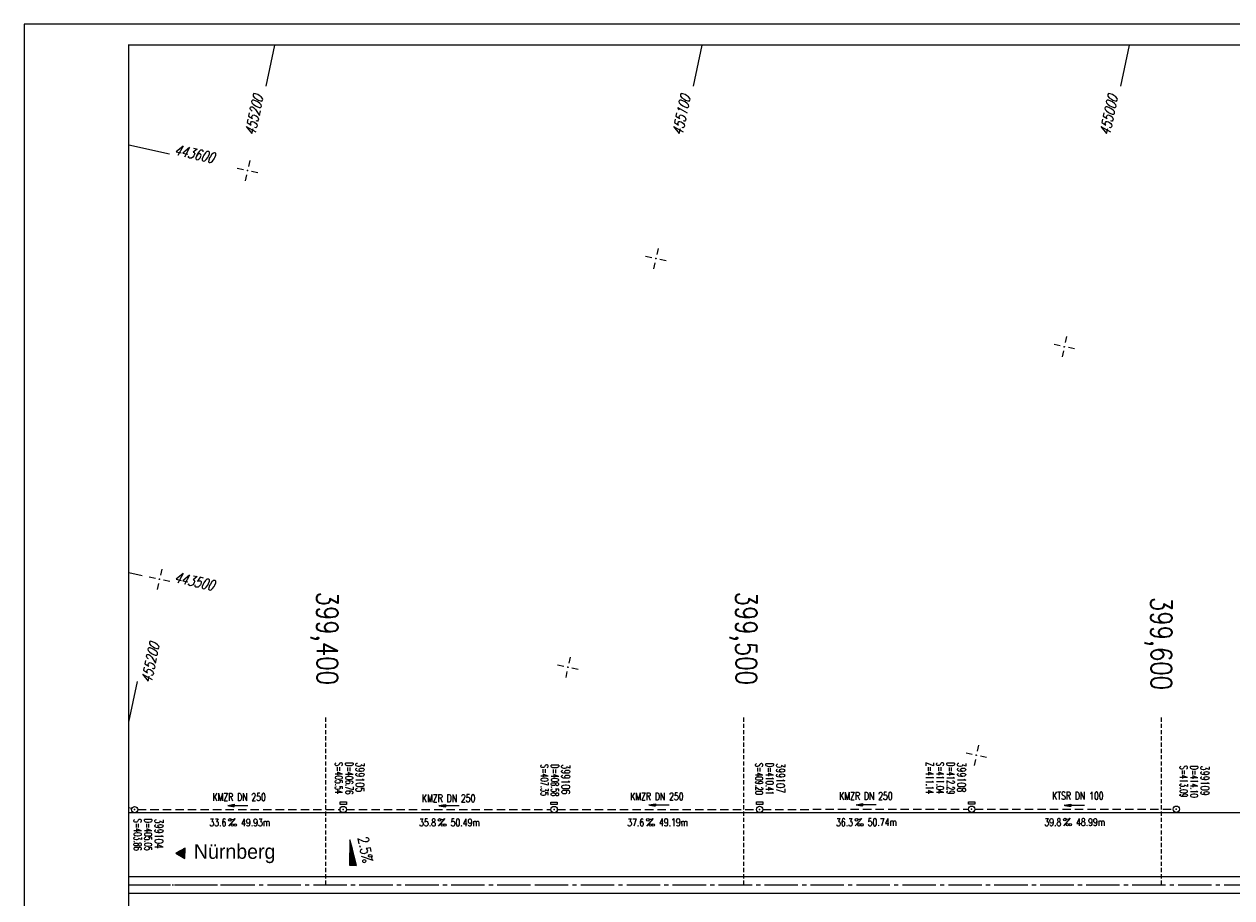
# Model space of a CAD drawing. Extents: x 0 to 1135, y 0 to 420.
# Tile 2 of 32: x 0 to 289, y 211 to 420. Entities that reach past the tile are written whole.
import ezdxf
from ezdxf.enums import TextEntityAlignment as Align

# ---------------------------------------------------------------- set-up
doc = ezdxf.new("R2010")
doc.units = 0
doc.header["$LTSCALE"] = 2
doc.header["$MEASUREMENT"] = 0
for name, pattern in [('ACHSE', [5.5, 4, -0.5, 0.5, -0.5]), ('AUSGEZOGEN', [0]), ('GESTRICH-X2', [1.5, 1, -0.5]), ('GESTRICHELT', [0.75, 0.5, -0.25]), ('STRICHPT-X3', [3, 1.5, -0.75, 0, -0.75])]:
    doc.linetypes.add(name, pattern=pattern)
doc.layers.get('0').update_dxf_attribs({"linetype": 'AUSGEZOGEN'})
for name, color, linetype in [('ACHSE', 250, 'STRICHPT-X3'), ('ACHSETOP', 250, 'ACHSE'), ('FBR', 8, 'CONTINUOUS'), ('GEF', 1, 'AUSGEZOGEN'), ('HEKTOM', 250, 'GESTRICHELT'), ('KANAL', 7, 'GESTRICH-X2'), ('NETZ', 250, 'CONTINUOUS'), ('PFEIL', 7, 'CONTINUOUS'), ('RAHMEN', 250, 'AUSGEZOGEN'), ('RICHTG', 250, 'CONTINUOUS'), ('SCHACHTNR', 6, 'CONTINUOUS'), ('SCHSYMBOL', 7, 'CONTINUOUS'), ('TEXTO', 4, 'CONTINUOUS'), ('TEXTU', 4, 'CONTINUOUS')]:
    doc.layers.add(name, color=color, linetype=linetype)
doc.styles.add('ROMANS', font='romans.shx', dxfattribs={"width": 0.8})
doc.styles.add('UNIR-O', font='unir_o.shx')

# ---------------------------------------------------------------- blocks, each defined once
blk = doc.blocks.new('IKR')
at = {"color": 0}
for p, q in [((-2.5, 0), (-1, 0)), ((0, 1), (0, 2.5)), ((1, 0), (2.5, 0)), ((0, -2.5), (0, -1))]:
    blk.add_line(p, q, dxfattribs=at)
blk.add_circle((0, 0), 0.05, dxfattribs=at)
blk.add_point((0, 0), dxfattribs=at)
blk = doc.blocks.new('GST')
at = {"color": 0}
blk.add_circle((0, 0), 0.75, dxfattribs=at)
blk.add_point((0, 0), dxfattribs=at)
blk = doc.blocks.new('10')
blk.add_blockref('GST', (0, 0))
blk = doc.blocks.new('PROM')
blk.add_line((1.57, 1.82), (0.02, 0.02))
for centre, radius in [((0.32, 1.51), 0.317), ((0.94, 0.29), 0.283), ((1.64, 0.29), 0.283)]:
    blk.add_circle(centre, radius)
blk.add_arc((0.99, 2.68), 1.03, 239.1414, 303.3549)
blk = doc.blocks.new('PFEIL2')
at = {"color": 0}
for p, q in [((0.88, 0), (-2.4, -0.01)), ((0.88, -0.27), (0.88, 0.28)), ((0.88, 0.28), (2.43, 0.01)), ((0.91, 0.27), (0.88, 0.26)), ((0.97, 0.26), (0.88, 0.25)), ((1.02, 0.25), (0.88, 0.23)), ((1.07, 0.24), (0.88, 0.21)), ((1.13, 0.23), (0.88, 0.19)), ((1.18, 0.22), (0.88, 0.17)), ((1.24, 0.21), (0.88, 0.15)), ((1.29, 0.21), (0.88, 0.14)), ((1.34, 0.2), (0.88, 0.12)), ((1.4, 0.19), (0.88, 0.1)), ((1.45, 0.18), (0.88, 0.08)), ((1.51, 0.17), (0.88, 0.06)), ((1.56, 0.16), (0.88, 0.04)), ((1.61, 0.15), (0.88, 0.02)), ((1.67, 0.14), (0.88, 0.01)), ((1.72, 0.13), (0.88, -0.01)), ((1.78, 0.12), (0.88, -0.03)), ((1.83, 0.11), (0.88, -0.05)), ((1.88, 0.1), (0.88, -0.07)), ((1.94, 0.09), (0.88, -0.09)), ((2.05, 0.08), (0.88, -0.12)), ((1.99, 0.08), (0.88, -0.11)), ((2.1, 0.07), (0.88, -0.14)), ((2.15, 0.06), (0.88, -0.16)), ((2.21, 0.05), (0.88, -0.18)), ((2.26, 0.04), (0.88, -0.2)), ((2.32, 0.03), (0.88, -0.22)), ((2.37, 0.02), (0.88, -0.23)), ((2.42, 0.01), (0.88, -0.25)), ((2.43, 0.01), (0.88, -0.27))]:
    blk.add_line(p, q, dxfattribs=at)
blk = doc.blocks.new('13')
blk.add_lwpolyline([(0.76, 1.22), (-0.75, 1.22), (-0.75, 1.8), (0.76, 1.8)], close=True)
at = {"rotation": 180}
blk.add_blockref('GST', (0, 0), dxfattribs=at)
blk = doc.blocks.new('RPFEIL')
at = {"color": 0}
for p, q in [((0, 0), (-1.25, -2.17)), ((-1.25, -2.17), (1.25, -2.17)), ((-1.15, -2.17), (-1.15, -1.99)), ((-1.05, -2.17), (-1.05, -1.82)), ((-0.95, -2.17), (-0.95, -1.65)), ((-0.85, -2.17), (-0.85, -1.47)), ((-0.75, -2.17), (-0.75, -1.3)), ((-0.65, -2.17), (-0.65, -1.13)), ((-0.55, -2.17), (-0.55, -0.95)), ((-0.45, -2.17), (-0.45, -0.78)), ((-0.35, -2.17), (-0.35, -0.61)), ((-0.25, -2.17), (-0.25, -0.43)), ((-0.15, -2.17), (-0.15, -0.26)), ((-0.05, -2.17), (-0.05, -0.09)), ((1.25, -2.17), (0, 0)), ((0.05, -2.17), (0.05, -0.09)), ((0.15, -2.17), (0.15, -0.26)), ((0.25, -2.17), (0.25, -0.43)), ((0.35, -2.17), (0.35, -0.61)), ((0.45, -2.17), (0.45, -0.78)), ((0.55, -2.17), (0.55, -0.95)), ((0.65, -2.17), (0.65, -1.13)), ((0.75, -2.17), (0.75, -1.3)), ((0.85, -2.17), (0.85, -1.47)), ((0.95, -2.17), (0.95, -1.65)), ((1.05, -2.17), (1.05, -1.82)), ((1.15, -2.17), (1.15, -1.99))]:
    blk.add_line(p, q, dxfattribs=at)
blk = doc.blocks.new('*X16')
at = {"color": 0}
for p, q in [((725.83, 193.84), (727.44, 195.45)), ((725.83, 193.85), (727.43, 195.45)), ((725.83, 193.86), (727.42, 195.45)), ((725.83, 193.87), (727.41, 195.45)), ((725.83, 193.88), (727.4, 195.45)), ((725.83, 193.89), (727.39, 195.45)), ((725.83, 193.9), (727.38, 195.45)), ((725.83, 193.91), (727.37, 195.45)), ((725.83, 193.91), (727.37, 195.45)), ((725.83, 193.92), (727.36, 195.45)), ((725.83, 193.93), (727.35, 195.45)), ((725.83, 193.94), (727.34, 195.45)), ((725.83, 193.95), (727.33, 195.45)), ((725.83, 193.96), (727.32, 195.45)), ((725.83, 193.97), (727.31, 195.45)), ((725.83, 193.98), (727.3, 195.45)), ((725.83, 193.99), (727.29, 195.45)), ((725.83, 193.99), (727.29, 195.45)), ((725.83, 194), (727.28, 195.45)), ((725.83, 194.01), (727.27, 195.45)), ((725.83, 194.02), (727.26, 195.45)), ((725.83, 194.03), (727.25, 195.45)), ((725.83, 194.04), (727.24, 195.45)), ((725.83, 194.05), (727.23, 195.45)), ((725.83, 194.06), (727.22, 195.45)), ((725.83, 194.06), (727.21, 195.45)), ((725.83, 194.07), (727.21, 195.45)), ((725.83, 194.08), (727.2, 195.45)), ((725.83, 194.09), (727.19, 195.45)), ((725.83, 194.1), (727.18, 195.45)), ((725.83, 194.11), (727.17, 195.45)), ((725.83, 194.12), (727.16, 195.45)), ((725.83, 194.13), (727.15, 195.45)), ((725.83, 194.14), (727.14, 195.45)), ((725.83, 194.14), (727.14, 195.45)), ((725.83, 194.15), (727.13, 195.45)), ((725.83, 194.16), (727.12, 195.45)), ((725.83, 194.17), (727.11, 195.45)), ((725.83, 194.18), (727.1, 195.45)), ((725.83, 194.19), (727.09, 195.45)), ((725.83, 194.2), (727.08, 195.45)), ((725.83, 194.21), (727.07, 195.45)), ((725.83, 194.21), (727.06, 195.45)), ((725.83, 194.22), (727.06, 195.45)), ((725.83, 194.23), (727.05, 195.45)), ((725.83, 194.24), (727.04, 195.45)), ((725.83, 194.25), (727.03, 195.45)), ((725.83, 194.26), (727.02, 195.45)), ((725.83, 194.27), (727.01, 195.45)), ((725.83, 194.28), (727, 195.45)), ((725.83, 194.29), (726.99, 195.45)), ((725.83, 194.29), (726.99, 195.45)), ((725.83, 194.3), (726.98, 195.45)), ((725.83, 194.31), (726.97, 195.45)), ((725.83, 194.32), (726.96, 195.45)), ((725.83, 194.33), (726.95, 195.45)), ((725.83, 194.34), (726.94, 195.45)), ((725.83, 194.35), (726.93, 195.45)), ((725.83, 194.36), (726.92, 195.45)), ((725.83, 194.37), (726.91, 195.45)), ((725.83, 194.37), (726.91, 195.45)), ((725.83, 194.38), (726.9, 195.45)), ((725.83, 194.39), (726.89, 195.45)), ((725.83, 194.4), (726.88, 195.45)), ((725.83, 194.41), (726.87, 195.45)), ((725.83, 194.42), (726.86, 195.45)), ((725.83, 194.43), (726.85, 195.45)), ((725.83, 194.44), (726.84, 195.45)), ((725.83, 194.44), (726.83, 195.45)), ((725.83, 194.45), (726.83, 195.45)), ((725.83, 194.46), (726.82, 195.45)), ((725.83, 194.47), (726.81, 195.45)), ((725.83, 194.48), (726.8, 195.45)), ((725.83, 194.49), (726.79, 195.45)), ((725.83, 194.5), (726.78, 195.45)), ((725.83, 194.51), (726.77, 195.45)), ((725.83, 194.52), (726.76, 195.45)), ((725.83, 194.52), (726.76, 195.45)), ((725.83, 194.53), (726.75, 195.45)), ((725.83, 194.54), (726.74, 195.45)), ((725.83, 194.55), (726.73, 195.45)), ((725.83, 194.56), (726.72, 195.45)), ((725.83, 194.57), (726.71, 195.45)), ((725.83, 194.58), (726.7, 195.45)), ((725.83, 194.59), (726.69, 195.45)), ((725.83, 194.59), (726.68, 195.45)), ((725.83, 194.6), (726.68, 195.45)), ((725.83, 194.61), (726.67, 195.45)), ((725.83, 194.62), (726.66, 195.45)), ((725.83, 194.63), (726.65, 195.45)), ((725.83, 194.64), (726.64, 195.45)), ((725.83, 194.65), (726.63, 195.45)), ((725.83, 194.66), (726.62, 195.45)), ((725.83, 194.67), (726.61, 195.45)), ((725.83, 194.67), (726.61, 195.45)), ((725.83, 194.68), (726.6, 195.45)), ((725.83, 194.69), (726.59, 195.45)), ((725.83, 194.7), (726.58, 195.45)), ((725.83, 194.71), (726.57, 195.45)), ((725.83, 194.72), (726.56, 195.45)), ((725.83, 194.73), (726.55, 195.45)), ((725.83, 194.74), (726.54, 195.45)), ((725.83, 194.75), (726.53, 195.45)), ((725.83, 194.75), (726.53, 195.45)), ((725.83, 194.76), (726.52, 195.45)), ((725.83, 194.77), (726.51, 195.45)), ((725.83, 194.78), (726.5, 195.45)), ((725.83, 194.79), (726.49, 195.45)), ((725.83, 194.8), (726.48, 195.45)), ((725.83, 194.81), (726.47, 195.45)), ((725.83, 194.82), (726.46, 195.45)), ((725.83, 194.82), (726.45, 195.45)), ((725.83, 194.83), (726.45, 195.45)), ((725.83, 194.84), (726.44, 195.45)), ((725.83, 194.85), (726.43, 195.45)), ((725.83, 194.86), (726.42, 195.45)), ((725.83, 194.87), (726.41, 195.45)), ((725.83, 194.88), (726.4, 195.45)), ((725.83, 194.89), (726.39, 195.45)), ((725.83, 194.9), (726.38, 195.45)), ((725.83, 194.9), (726.38, 195.45)), ((725.83, 194.91), (726.37, 195.45)), ((725.83, 194.92), (726.36, 195.45)), ((725.83, 194.93), (726.35, 195.45)), ((725.83, 194.94), (726.34, 195.45)), ((725.83, 194.95), (726.33, 195.45)), ((725.83, 194.96), (726.32, 195.45)), ((725.83, 194.97), (726.31, 195.45)), ((725.83, 194.98), (726.3, 195.45)), ((725.83, 194.98), (726.3, 195.45)), ((725.83, 194.99), (726.29, 195.45)), ((725.83, 195), (726.28, 195.45)), ((725.83, 195.01), (726.27, 195.45)), ((725.83, 195.02), (726.26, 195.45)), ((725.83, 195.03), (726.25, 195.45)), ((725.83, 195.04), (726.24, 195.45)), ((725.83, 195.05), (726.23, 195.45)), ((725.83, 195.05), (726.22, 195.45)), ((725.83, 195.06), (726.22, 195.45)), ((725.83, 195.07), (726.21, 195.45)), ((725.83, 195.08), (726.2, 195.45)), ((725.83, 195.09), (726.19, 195.45)), ((725.83, 195.1), (726.18, 195.45)), ((725.83, 195.11), (726.17, 195.45)), ((725.83, 195.12), (726.16, 195.45)), ((725.83, 195.13), (726.15, 195.45)), ((725.83, 195.13), (726.15, 195.45)), ((725.83, 195.14), (726.14, 195.45)), ((725.83, 195.15), (726.13, 195.45)), ((725.83, 195.16), (726.12, 195.45)), ((725.83, 195.17), (726.11, 195.45)), ((725.83, 195.18), (726.1, 195.45)), ((725.83, 195.19), (726.09, 195.45)), ((725.83, 195.2), (726.08, 195.45)), ((725.83, 195.2), (726.07, 195.45)), ((725.83, 195.21), (726.07, 195.45)), ((725.83, 195.22), (726.06, 195.45)), ((725.83, 195.23), (726.05, 195.45)), ((725.83, 195.24), (726.04, 195.45)), ((725.83, 195.25), (726.03, 195.45)), ((725.83, 195.26), (726.02, 195.45)), ((725.83, 195.27), (726.01, 195.45)), ((725.83, 195.28), (726, 195.45)), ((725.83, 195.28), (726, 195.45)), ((725.83, 195.29), (725.99, 195.45)), ((725.83, 195.3), (725.98, 195.45)), ((725.83, 195.31), (725.97, 195.45)), ((725.83, 195.32), (725.96, 195.45)), ((725.83, 195.33), (725.95, 195.45)), ((725.83, 195.34), (725.94, 195.45)), ((725.83, 195.35), (725.93, 195.45)), ((725.83, 195.36), (725.92, 195.45)), ((725.83, 195.36), (725.92, 195.45)), ((725.83, 195.37), (725.91, 195.45)), ((725.83, 195.38), (725.9, 195.45)), ((725.83, 195.39), (725.89, 195.45)), ((725.83, 195.4), (725.88, 195.45)), ((725.83, 195.41), (725.87, 195.45)), ((725.83, 195.42), (725.86, 195.45)), ((725.83, 195.43), (725.85, 195.45)), ((725.83, 195.43), (725.84, 195.45)), ((725.83, 195.44), (725.84, 195.45)), ((725.83, 193.83), (727.43, 195.43)), ((725.83, 193.82), (727.43, 195.42)), ((725.83, 193.81), (727.43, 195.41)), ((725.83, 193.8), (727.42, 195.4)), ((725.83, 193.79), (727.42, 195.38)), ((725.83, 193.78), (727.42, 195.37)), ((725.83, 193.77), (727.41, 195.36)), ((725.83, 193.76), (727.41, 195.35)), ((725.83, 193.76), (727.41, 195.34)), ((725.83, 193.75), (727.4, 195.32)), ((725.83, 193.74), (727.4, 195.31)), ((725.83, 193.73), (727.4, 195.3)), ((725.83, 193.72), (727.4, 195.29)), ((725.83, 193.71), (727.39, 195.28)), ((725.83, 193.7), (727.39, 195.26)), ((725.83, 193.69), (727.39, 195.25)), ((725.83, 193.68), (727.38, 195.24)), ((725.83, 193.68), (727.38, 195.23)), ((725.83, 193.67), (727.38, 195.22)), ((725.83, 193.66), (727.37, 195.2)), ((725.83, 193.65), (727.37, 195.19)), ((725.83, 193.64), (727.37, 195.18)), ((725.83, 193.63), (727.36, 195.17)), ((725.83, 193.62), (727.36, 195.16)), ((725.83, 193.61), (727.36, 195.14)), ((725.83, 193.61), (727.35, 195.13)), ((725.83, 193.6), (727.35, 195.12)), ((725.83, 193.59), (727.35, 195.11)), ((725.83, 193.58), (727.34, 195.1)), ((725.83, 193.57), (727.34, 195.08)), ((725.83, 193.56), (727.34, 195.07)), ((725.83, 193.55), (727.34, 195.06)), ((725.83, 193.54), (727.33, 195.05)), ((725.83, 193.53), (727.33, 195.04)), ((725.83, 193.53), (727.33, 195.02)), ((725.83, 193.52), (727.32, 195.01)), ((725.83, 193.51), (727.32, 195)), ((725.83, 193.5), (727.32, 194.99)), ((725.83, 193.49), (727.31, 194.98)), ((725.83, 193.48), (727.31, 194.96)), ((725.83, 193.47), (727.31, 194.95)), ((725.83, 193.46), (727.3, 194.94)), ((725.83, 193.45), (727.3, 194.93)), ((725.83, 193.45), (727.3, 194.92)), ((725.83, 193.44), (727.29, 194.91)), ((725.83, 193.43), (727.29, 194.89)), ((725.83, 193.42), (727.29, 194.88)), ((725.83, 193.41), (727.29, 194.87)), ((725.83, 193.4), (727.28, 194.86)), ((725.83, 193.39), (727.28, 194.85)), ((725.83, 193.38), (727.28, 194.83)), ((725.83, 193.38), (727.27, 194.82)), ((725.83, 193.37), (727.27, 194.81)), ((725.83, 193.36), (727.27, 194.8)), ((725.83, 193.35), (727.26, 194.79)), ((725.83, 193.34), (727.26, 194.77)), ((725.83, 193.33), (727.26, 194.76)), ((725.83, 193.32), (727.25, 194.75)), ((725.83, 193.31), (727.25, 194.74)), ((725.83, 193.3), (727.25, 194.73)), ((725.83, 193.3), (727.24, 194.71)), ((725.83, 193.29), (727.24, 194.7)), ((725.83, 193.28), (727.24, 194.69)), ((725.83, 193.27), (727.23, 194.68)), ((725.83, 193.26), (727.23, 194.67)), ((725.83, 193.25), (727.23, 194.65)), ((725.83, 193.24), (727.23, 194.64)), ((725.83, 193.23), (727.22, 194.63)), ((725.83, 193.22), (727.22, 194.62)), ((725.83, 193.22), (727.22, 194.61)), ((725.83, 193.21), (727.21, 194.59)), ((725.83, 193.2), (727.21, 194.58)), ((725.83, 193.19), (727.21, 194.57)), ((725.83, 193.18), (727.2, 194.56)), ((725.83, 193.17), (727.2, 194.55)), ((725.83, 193.16), (727.2, 194.53)), ((725.83, 193.15), (727.19, 194.52)), ((725.83, 193.15), (727.19, 194.51)), ((725.83, 193.14), (727.19, 194.5)), ((725.83, 193.13), (727.18, 194.49)), ((725.83, 193.12), (727.18, 194.47)), ((725.83, 193.11), (727.18, 194.46)), ((725.83, 193.1), (727.17, 194.45)), ((725.83, 193.09), (727.17, 194.44)), ((725.83, 193.08), (727.17, 194.43)), ((725.83, 193.07), (727.17, 194.41)), ((725.83, 193.07), (727.16, 194.4)), ((725.83, 193.06), (727.16, 194.39)), ((725.83, 193.05), (727.16, 194.38)), ((725.83, 193.04), (727.15, 194.37)), ((725.83, 193.03), (727.15, 194.35)), ((725.83, 193.02), (727.15, 194.34)), ((725.83, 193.01), (727.14, 194.33)), ((725.83, 193), (727.14, 194.32)), ((725.83, 193), (727.14, 194.31)), ((725.83, 192.99), (727.13, 194.29)), ((725.83, 192.98), (727.13, 194.28)), ((725.83, 192.97), (727.13, 194.27)), ((725.83, 192.96), (727.12, 194.26)), ((725.83, 192.95), (727.12, 194.25)), ((725.83, 192.94), (727.12, 194.23)), ((725.83, 192.93), (727.11, 194.22)), ((725.83, 192.92), (727.11, 194.21)), ((725.83, 192.92), (727.11, 194.2)), ((725.83, 192.91), (727.11, 194.19)), ((725.83, 192.9), (727.1, 194.17)), ((725.83, 192.89), (727.1, 194.16)), ((725.83, 192.88), (727.1, 194.15)), ((725.83, 192.87), (727.09, 194.14)), ((725.83, 192.86), (727.09, 194.13)), ((725.83, 192.85), (727.09, 194.11)), ((725.83, 192.84), (727.08, 194.1)), ((725.83, 192.84), (727.08, 194.09)), ((725.83, 192.83), (727.08, 194.08)), ((725.83, 192.82), (727.07, 194.07)), ((725.83, 192.81), (727.07, 194.05)), ((725.83, 192.8), (727.07, 194.04)), ((725.83, 192.79), (727.06, 194.03)), ((725.83, 192.78), (727.06, 194.02)), ((725.83, 192.77), (727.06, 194.01)), ((725.83, 192.77), (727.05, 193.99)), ((725.83, 192.76), (727.05, 193.98)), ((725.83, 192.75), (727.05, 193.97)), ((725.83, 192.74), (727.05, 193.96)), ((725.83, 192.73), (727.04, 193.95)), ((725.83, 192.72), (727.04, 193.93)), ((725.83, 192.71), (727.04, 193.92)), ((725.83, 192.7), (727.03, 193.91)), ((725.83, 192.69), (727.03, 193.9)), ((725.83, 192.69), (727.03, 193.89)), ((725.83, 192.68), (727.02, 193.87)), ((725.83, 192.67), (727.02, 193.86)), ((725.83, 192.66), (727.02, 193.85)), ((725.83, 192.65), (727.01, 193.84)), ((725.83, 192.64), (727.01, 193.83)), ((725.83, 192.63), (727.01, 193.81)), ((725.83, 192.62), (727, 193.8)), ((725.83, 192.62), (727, 193.79)), ((725.83, 192.61), (727, 193.78)), ((725.83, 192.6), (726.99, 193.77)), ((725.83, 192.59), (726.99, 193.75)), ((725.83, 192.58), (726.99, 193.74)), ((725.83, 192.57), (726.99, 193.73)), ((725.83, 192.56), (726.98, 193.72)), ((725.83, 192.55), (726.98, 193.71)), ((725.83, 192.54), (726.98, 193.69)), ((725.83, 192.54), (726.97, 193.68)), ((725.83, 192.53), (726.97, 193.67)), ((725.83, 192.52), (726.97, 193.66)), ((725.83, 192.51), (726.96, 193.65)), ((725.83, 192.5), (726.96, 193.63)), ((725.83, 192.49), (726.96, 193.62)), ((725.83, 192.48), (726.95, 193.61)), ((725.83, 192.47), (726.95, 193.6)), ((725.83, 192.46), (726.95, 193.59)), ((725.83, 192.46), (726.94, 193.57)), ((725.83, 192.45), (726.94, 193.56)), ((725.83, 192.44), (726.94, 193.55)), ((725.83, 192.43), (726.94, 193.54)), ((725.83, 192.42), (726.93, 193.53)), ((725.83, 192.41), (726.93, 193.51)), ((725.83, 192.4), (726.93, 193.5)), ((725.83, 192.39), (726.92, 193.49)), ((725.83, 192.39), (726.92, 193.48)), ((725.83, 192.38), (726.92, 193.47)), ((725.83, 192.37), (726.91, 193.45)), ((725.83, 192.36), (726.91, 193.44)), ((725.83, 192.35), (726.91, 193.43)), ((725.83, 192.34), (726.9, 193.42)), ((725.83, 192.33), (726.9, 193.41)), ((725.83, 192.32), (726.9, 193.39)), ((725.83, 192.31), (726.89, 193.38)), ((725.83, 192.31), (726.89, 193.37)), ((725.83, 192.3), (726.89, 193.36)), ((725.83, 192.29), (726.88, 193.35)), ((725.83, 192.28), (726.88, 193.33)), ((725.83, 192.27), (726.88, 193.32)), ((725.83, 192.26), (726.88, 193.31)), ((725.83, 192.25), (726.87, 193.3)), ((725.83, 192.24), (726.87, 193.29)), ((725.83, 192.24), (726.87, 193.27)), ((725.83, 192.23), (726.86, 193.26)), ((725.83, 192.22), (726.86, 193.25)), ((725.83, 192.21), (726.86, 193.24)), ((725.83, 192.2), (726.85, 193.23)), ((725.83, 192.19), (726.85, 193.21)), ((725.83, 192.18), (726.85, 193.2)), ((725.83, 192.17), (726.84, 193.19)), ((725.83, 192.16), (726.84, 193.18)), ((725.83, 192.16), (726.84, 193.17)), ((725.83, 192.15), (726.83, 193.15)), ((725.83, 192.14), (726.83, 193.14)), ((725.83, 192.13), (726.83, 193.13)), ((725.83, 192.12), (726.82, 193.12)), ((725.83, 192.11), (726.82, 193.11)), ((725.83, 192.1), (726.82, 193.09)), ((725.83, 192.09), (726.82, 193.08)), ((725.83, 192.08), (726.81, 193.07)), ((725.83, 192.08), (726.81, 193.06)), ((725.83, 192.07), (726.81, 193.05)), ((725.83, 192.06), (726.8, 193.03)), ((725.83, 192.05), (726.8, 193.02)), ((725.83, 192.04), (726.8, 193.01)), ((725.83, 192.03), (726.79, 193)), ((725.83, 192.02), (726.79, 192.99)), ((725.83, 192.01), (726.79, 192.97)), ((725.83, 192.01), (726.78, 192.96)), ((725.83, 192), (726.78, 192.95)), ((725.83, 191.99), (726.78, 192.94)), ((725.83, 191.98), (726.77, 192.93)), ((725.83, 191.97), (726.77, 192.91)), ((725.83, 191.96), (726.77, 192.9)), ((725.83, 191.95), (726.76, 192.89)), ((725.83, 191.94), (726.76, 192.88)), ((725.83, 191.93), (726.76, 192.87)), ((725.83, 191.93), (726.76, 192.85)), ((725.83, 191.92), (726.75, 192.84)), ((725.83, 191.91), (726.75, 192.83)), ((725.83, 191.9), (726.75, 192.82)), ((725.83, 191.89), (726.74, 192.81)), ((725.83, 191.88), (726.74, 192.79)), ((725.83, 191.87), (726.74, 192.78)), ((725.83, 191.86), (726.73, 192.77)), ((725.83, 191.85), (726.73, 192.76)), ((725.83, 191.85), (726.73, 192.75)), ((725.83, 191.84), (726.72, 192.73)), ((725.83, 191.83), (726.72, 192.72)), ((725.83, 191.82), (726.72, 192.71)), ((725.83, 191.81), (726.71, 192.7)), ((725.83, 191.8), (726.71, 192.69)), ((725.83, 191.79), (726.71, 192.67)), ((725.83, 191.78), (726.7, 192.66)), ((725.83, 191.78), (726.7, 192.65)), ((725.83, 191.77), (726.7, 192.64)), ((725.83, 191.76), (726.7, 192.63)), ((725.83, 191.75), (726.69, 192.61)), ((725.83, 191.74), (726.69, 192.6)), ((725.83, 191.73), (726.69, 192.59)), ((725.83, 191.72), (726.68, 192.58)), ((725.83, 191.71), (726.68, 192.57)), ((725.83, 191.7), (726.68, 192.55)), ((725.83, 191.7), (726.67, 192.54)), ((725.83, 191.69), (726.67, 192.53)), ((725.83, 191.68), (726.67, 192.52)), ((725.83, 191.67), (726.66, 192.51)), ((725.83, 191.66), (726.66, 192.49)), ((725.83, 191.65), (726.66, 192.48)), ((725.83, 191.64), (726.65, 192.47)), ((725.83, 191.63), (726.65, 192.46)), ((725.83, 191.63), (726.65, 192.45)), ((725.83, 191.62), (726.64, 192.43)), ((725.83, 191.61), (726.64, 192.42)), ((725.83, 191.6), (726.64, 192.41)), ((725.83, 191.59), (726.64, 192.4)), ((725.83, 191.58), (726.63, 192.39)), ((725.83, 191.57), (726.63, 192.37)), ((725.83, 191.56), (726.63, 192.36)), ((725.83, 191.55), (726.62, 192.35)), ((725.83, 191.55), (726.62, 192.34)), ((725.83, 191.54), (726.62, 192.33)), ((725.83, 191.53), (726.61, 192.31)), ((725.83, 191.52), (726.61, 192.3)), ((725.83, 191.51), (726.61, 192.29)), ((725.83, 191.5), (726.6, 192.28)), ((725.83, 191.49), (726.6, 192.27)), ((725.83, 191.48), (726.6, 192.25)), ((725.83, 191.47), (726.59, 192.24)), ((725.83, 191.47), (726.59, 192.23)), ((725.83, 191.46), (726.59, 192.22)), ((725.83, 191.45), (726.59, 192.21)), ((725.83, 191.44), (726.58, 192.19)), ((725.83, 191.43), (726.58, 192.18)), ((725.83, 191.42), (726.58, 192.17)), ((725.83, 191.41), (726.57, 192.16)), ((725.83, 191.4), (726.57, 192.15)), ((725.83, 191.4), (726.57, 192.13)), ((725.83, 191.39), (726.56, 192.12)), ((725.83, 191.38), (726.56, 192.11)), ((725.83, 191.37), (726.56, 192.1)), ((725.83, 191.36), (726.55, 192.09)), ((725.83, 191.35), (726.55, 192.07)), ((725.83, 191.34), (726.55, 192.06)), ((725.83, 191.33), (726.54, 192.05)), ((725.83, 191.32), (726.54, 192.04)), ((725.83, 191.32), (726.54, 192.03)), ((725.83, 191.31), (726.53, 192.01)), ((725.83, 191.3), (726.53, 192)), ((725.83, 191.29), (726.53, 191.99)), ((725.83, 191.28), (726.53, 191.98)), ((725.83, 191.27), (726.52, 191.97)), ((725.83, 191.26), (726.52, 191.95)), ((725.83, 191.25), (726.52, 191.94)), ((725.83, 191.25), (726.51, 191.93)), ((725.83, 191.24), (726.51, 191.92)), ((725.83, 191.23), (726.51, 191.91)), ((725.83, 191.22), (726.5, 191.89)), ((725.83, 191.21), (726.5, 191.88)), ((725.83, 191.2), (726.5, 191.87)), ((725.83, 191.19), (726.49, 191.86)), ((725.83, 191.18), (726.49, 191.85)), ((725.83, 191.17), (726.49, 191.84)), ((725.83, 191.17), (726.48, 191.82)), ((725.83, 191.16), (726.48, 191.81)), ((725.83, 191.15), (726.48, 191.8)), ((725.83, 191.14), (726.47, 191.79)), ((725.83, 191.13), (726.47, 191.78)), ((725.83, 191.12), (726.47, 191.76)), ((725.83, 191.11), (726.47, 191.75)), ((725.83, 191.1), (726.46, 191.74)), ((725.83, 191.09), (726.46, 191.73)), ((725.83, 191.09), (726.46, 191.72)), ((725.83, 191.08), (726.45, 191.7)), ((725.83, 191.07), (726.45, 191.69)), ((725.83, 191.06), (726.45, 191.68)), ((725.83, 191.05), (726.44, 191.67)), ((725.83, 191.04), (726.44, 191.66)), ((725.83, 191.03), (726.44, 191.64)), ((725.83, 191.02), (726.43, 191.63)), ((725.83, 191.02), (726.43, 191.62)), ((725.83, 191.01), (726.43, 191.61)), ((725.83, 191), (726.42, 191.6)), ((725.83, 190.99), (726.42, 191.58)), ((725.83, 190.98), (726.42, 191.57)), ((725.83, 190.97), (726.41, 191.56)), ((725.83, 190.96), (726.41, 191.55)), ((725.83, 190.95), (726.41, 191.54)), ((725.83, 190.94), (726.41, 191.52)), ((725.83, 190.94), (726.4, 191.51)), ((725.83, 190.93), (726.4, 191.5)), ((725.83, 190.92), (726.4, 191.49)), ((725.83, 190.91), (726.39, 191.48)), ((725.83, 190.9), (726.39, 191.46)), ((725.83, 190.89), (726.39, 191.45)), ((725.83, 190.88), (726.38, 191.44)), ((725.83, 190.87), (726.38, 191.43)), ((725.83, 190.87), (726.38, 191.42)), ((725.83, 190.86), (726.37, 191.4)), ((725.83, 190.85), (726.37, 191.39)), ((725.83, 190.84), (726.37, 191.38)), ((725.83, 190.83), (726.36, 191.37)), ((725.83, 190.82), (726.36, 191.36)), ((725.83, 190.81), (726.36, 191.34)), ((725.83, 190.8), (726.35, 191.33)), ((725.83, 190.79), (726.35, 191.32)), ((725.83, 190.79), (726.35, 191.31)), ((725.83, 190.78), (726.35, 191.3)), ((725.83, 190.77), (726.34, 191.28)), ((725.83, 190.76), (726.34, 191.27)), ((725.83, 190.75), (726.34, 191.26)), ((725.83, 190.74), (726.33, 191.25)), ((725.83, 190.73), (726.33, 191.24)), ((725.83, 190.72), (726.33, 191.22)), ((725.83, 190.71), (726.32, 191.21)), ((725.83, 190.71), (726.32, 191.2)), ((725.83, 190.7), (726.32, 191.19)), ((725.83, 190.69), (726.31, 191.18)), ((725.83, 190.68), (726.31, 191.16)), ((725.83, 190.67), (726.31, 191.15)), ((725.83, 190.66), (726.3, 191.14)), ((725.83, 190.65), (726.3, 191.13)), ((725.83, 190.64), (726.3, 191.12)), ((725.83, 190.64), (726.29, 191.1)), ((725.83, 190.63), (726.29, 191.09)), ((725.83, 190.62), (726.29, 191.08)), ((725.83, 190.61), (726.29, 191.07)), ((725.83, 190.6), (726.28, 191.06)), ((725.83, 190.59), (726.28, 191.04)), ((725.83, 190.58), (726.28, 191.03)), ((725.83, 190.57), (726.27, 191.02)), ((725.83, 190.56), (726.27, 191.01)), ((725.83, 190.56), (726.27, 191)), ((725.83, 190.55), (726.26, 190.98)), ((725.83, 190.54), (726.26, 190.97)), ((725.83, 190.53), (726.26, 190.96)), ((725.83, 190.52), (726.25, 190.95)), ((725.83, 190.51), (726.25, 190.94)), ((725.83, 190.5), (726.25, 190.92)), ((725.83, 190.49), (726.24, 190.91)), ((725.83, 190.48), (726.24, 190.9)), ((725.83, 190.48), (726.24, 190.89)), ((725.83, 190.47), (726.24, 190.88)), ((725.83, 190.46), (726.23, 190.86)), ((725.83, 190.45), (726.23, 190.85)), ((725.83, 190.44), (726.23, 190.84)), ((725.83, 190.43), (726.22, 190.83)), ((725.83, 190.42), (726.22, 190.82)), ((725.83, 190.41), (726.22, 190.8)), ((725.83, 190.41), (726.21, 190.79)), ((725.83, 190.4), (726.21, 190.78)), ((725.83, 190.39), (726.21, 190.77)), ((725.83, 190.38), (726.2, 190.76)), ((725.83, 190.37), (726.2, 190.74)), ((725.83, 190.36), (726.2, 190.73)), ((725.83, 190.35), (726.19, 190.72)), ((725.83, 190.34), (726.19, 190.71)), ((725.83, 190.33), (726.19, 190.7)), ((725.83, 190.33), (726.18, 190.68)), ((725.83, 190.32), (726.18, 190.67)), ((725.83, 190.31), (726.18, 190.66)), ((725.83, 190.3), (726.18, 190.65)), ((725.83, 190.29), (726.17, 190.64)), ((725.83, 190.28), (726.17, 190.62)), ((725.83, 190.27), (726.17, 190.61)), ((725.83, 190.26), (726.16, 190.6)), ((725.83, 190.26), (726.16, 190.59)), ((725.83, 190.25), (726.16, 190.58)), ((725.83, 190.24), (726.15, 190.56)), ((725.83, 190.23), (726.15, 190.55)), ((725.83, 190.22), (726.15, 190.54)), ((725.83, 190.21), (726.14, 190.53)), ((725.83, 190.2), (726.14, 190.52)), ((725.83, 190.19), (726.14, 190.5)), ((725.83, 190.18), (726.13, 190.49)), ((725.83, 190.18), (726.13, 190.48)), ((725.83, 190.17), (726.13, 190.47)), ((725.83, 190.16), (726.12, 190.46)), ((725.83, 190.15), (726.12, 190.44)), ((725.83, 190.14), (726.12, 190.43)), ((725.83, 190.13), (726.12, 190.42)), ((725.83, 190.12), (726.11, 190.41)), ((725.83, 190.11), (726.11, 190.4)), ((725.83, 190.1), (726.11, 190.38)), ((725.83, 190.1), (726.1, 190.37)), ((725.83, 190.09), (726.1, 190.36)), ((725.83, 190.08), (726.1, 190.35)), ((725.83, 190.07), (726.09, 190.34)), ((725.83, 190.06), (726.09, 190.32)), ((725.83, 190.05), (726.09, 190.31)), ((725.83, 190.04), (726.08, 190.3)), ((725.83, 190.03), (726.08, 190.29)), ((725.83, 190.03), (726.08, 190.28)), ((725.83, 190.02), (726.07, 190.26)), ((725.83, 190.01), (726.07, 190.25)), ((725.83, 190), (726.07, 190.24)), ((725.83, 189.99), (726.06, 190.23)), ((725.83, 189.98), (726.06, 190.22)), ((725.83, 189.97), (726.06, 190.2)), ((725.83, 189.96), (726.06, 190.19)), ((725.83, 189.95), (726.05, 190.18)), ((725.83, 189.95), (726.05, 190.17)), ((725.83, 189.94), (726.05, 190.16)), ((725.83, 189.93), (726.04, 190.14)), ((725.83, 189.92), (726.04, 190.13)), ((725.83, 189.91), (726.04, 190.12)), ((725.83, 189.9), (726.03, 190.11)), ((725.83, 189.89), (726.03, 190.1)), ((725.83, 189.88), (726.03, 190.08)), ((725.83, 189.88), (726.02, 190.07)), ((725.83, 189.87), (726.02, 190.06)), ((725.83, 189.86), (726.02, 190.05)), ((725.83, 189.85), (726.01, 190.04)), ((725.83, 189.84), (726.01, 190.02)), ((725.83, 189.83), (726.01, 190.01)), ((725.83, 189.82), (726, 190)), ((725.83, 189.81), (726, 189.99)), ((725.83, 189.8), (726, 189.98)), ((725.83, 189.8), (726, 189.96)), ((725.83, 189.79), (725.99, 189.95)), ((725.83, 189.78), (725.99, 189.94)), ((725.83, 189.77), (725.99, 189.93)), ((725.83, 189.76), (725.98, 189.92)), ((725.83, 189.75), (725.98, 189.9)), ((725.83, 189.74), (725.98, 189.89)), ((725.83, 189.73), (725.97, 189.88)), ((725.83, 189.72), (725.97, 189.87)), ((725.83, 189.72), (725.97, 189.86)), ((725.83, 189.71), (725.96, 189.84)), ((725.83, 189.7), (725.96, 189.83)), ((725.83, 189.69), (725.96, 189.82)), ((725.83, 189.68), (725.95, 189.81)), ((725.83, 189.67), (725.95, 189.8)), ((725.83, 189.66), (725.95, 189.78)), ((725.83, 189.65), (725.94, 189.77)), ((725.83, 189.65), (725.94, 189.76)), ((725.83, 189.64), (725.94, 189.75)), ((725.83, 189.63), (725.94, 189.74)), ((725.83, 189.62), (725.93, 189.72)), ((725.83, 189.61), (725.93, 189.71)), ((725.83, 189.6), (725.93, 189.7)), ((725.83, 189.59), (725.92, 189.69)), ((725.83, 189.58), (725.92, 189.68)), ((725.83, 189.57), (725.92, 189.66)), ((725.83, 189.57), (725.91, 189.65)), ((725.83, 189.56), (725.91, 189.64)), ((725.83, 189.55), (725.91, 189.63)), ((725.83, 189.54), (725.9, 189.62)), ((725.83, 189.53), (725.9, 189.6)), ((725.83, 189.52), (725.9, 189.59)), ((725.83, 189.51), (725.89, 189.58)), ((725.83, 189.5), (725.89, 189.57)), ((725.83, 189.49), (725.89, 189.56)), ((725.83, 189.49), (725.89, 189.54)), ((725.83, 189.48), (725.88, 189.53)), ((725.83, 189.47), (725.88, 189.52)), ((725.83, 189.46), (725.88, 189.51)), ((725.83, 189.45), (725.87, 189.5)), ((725.83, 189.44), (725.87, 189.48)), ((725.83, 189.43), (725.87, 189.47)), ((725.83, 189.42), (725.86, 189.46)), ((725.83, 189.42), (725.86, 189.45)), ((725.83, 189.41), (725.86, 189.44)), ((725.83, 189.4), (725.85, 189.42)), ((725.83, 189.39), (725.85, 189.41)), ((725.83, 189.38), (725.85, 189.4)), ((725.83, 189.37), (725.84, 189.39)), ((725.83, 189.36), (725.84, 189.38)), ((725.83, 189.35), (725.84, 189.36)), ((725.83, 189.34), (725.83, 189.35)), ((725.83, 189.34), (725.83, 189.34))]:
    blk.add_line(p, q, dxfattribs=at)
blk = doc.blocks.new('GEF')
at = {"color": 0}
for p, q in [((0.01, 0.02), (0.01, 6.15)), ((1.62, 6.15), (0.01, 0.02)), ((0.01, 6.15), (1.62, 6.15))]:
    blk.add_line(p, q, dxfattribs=at)
blk.add_blockref('*X16', (-725.82, -189.3), dxfattribs=at)

msp = doc.modelspace()

# ---------------------------------------------------------------- linework, layer by layer
at = {"layer": 'ACHSE'}
msp.add_lwpolyline([(25, 214.13), (47.23, 214.13)], dxfattribs=at)
at = {"layer": 'ACHSETOP'}
msp.add_lwpolyline([(25, 214.13), (47.23, 214.13), (122.23, 214.13), (322.23, 214.13), (472.23, 214.13), (647.23, 214.13), (872.23, 214.13), (950, 214.13)], dxfattribs=at)
at = {"layer": 'FBR'}
for points in [[(25, 231.38), (47.23, 231.38)], [(47.23, 231.38), (122.23, 231.38), (322.23, 231.38), (425.88, 231.38)]]:
    msp.add_lwpolyline(points, dxfattribs=at)
for points in [[(25, 216.13, 0), (47.23, 216.13)], [(47.23, 216.13, 0), (106.16, 216.13, -0.000002), (122.23, 216.13), (322.23, 216.13, 0.000002), (397.23, 216.13, -0.000001), (434.52, 216.13, -0.000003)], [(25, 212.13, 0), (47.23, 212.13)], [(47.23, 212.13, 0), (106.16, 212.13, -0.000002), (122.23, 212.13), (322.23, 212.13, 0.000002), (397.23, 212.13, -0.000001), (434.54, 212.13, -0.000003)]]:
    msp.add_lwpolyline(points, format="xyb", dxfattribs=at)
at = {"layer": 'HEKTOM'}
for p, q in [((72.24, 214.14), (72.22, 254.13)), ((172.23, 214.14), (172.24, 254.13)), ((272.22, 214.14), (272.24, 254.13))]:
    msp.add_line(p, q, dxfattribs=at)
at = {"layer": 'KANAL'}
for p, q in [((25.72, 232.33), (25, 232.54)), ((27.2, 232.1), (75.64, 232.12)), ((77.11, 232.12), (126.11, 232.11)), ((127.61, 232.11), (175.31, 232.13)), ((176.79, 232.16), (226.03, 232.2)), ((227.53, 232.19), (275.03, 232.19))]:
    msp.add_line(p, q, dxfattribs=at)
at = {"layer": 'NETZ'}
for p, q in [((59.92, 414.98), (57.82, 405.2)), ((162.22, 414.98), (160.11, 405.2)), ((264.51, 414.98), (262.41, 405.2)), ((25.02, 391.1), (34.8, 388.99)), ((25.02, 288.8), (28.25, 288.11)), ((25.02, 252.99), (27.13, 262.76))]:
    msp.add_line(p, q, dxfattribs=at)
at = {"layer": 'RAHMEN'}
for p, q in [((1135, 420), (0, 420)), ((0, 420), (0, 0))]:
    msp.add_line(p, q, dxfattribs=at)
at = {"layer": 'RAHMEN', "const_width": 0.35}
msp.add_lwpolyline([(25, 5), (1130, 5), (1130, 415), (25, 415), (25, 5)], dxfattribs=at)

# ---------------------------------------------------------------- block references
at = {"layer": 'GEF', "xscale": -1, "rotation": 179.4075899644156}
msp.add_blockref('GEF', (77.97, 224.93), dxfattribs=at)
at = {"layer": 'NETZ', "rotation": 167.8412}
for p in [(53.46, 384.97), (151.21, 363.91), (248.97, 342.85), (32.39, 287.21), (130.15, 266.15), (227.91, 245.09)]:
    msp.add_blockref('IKR', p, dxfattribs=at)
at = {"layer": 'PFEIL'}
for p, rotation in [((51.17, 233.1), 180.0216655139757), ((101.71, 233.06), 179.9908655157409), ((151.98, 233.25), 180.0249655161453), ((201.57, 233.29), 180.0662655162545), ((251.4, 233.16), 179.9933655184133)]:
    msp.add_blockref('PFEIL2', p, dxfattribs=dict(at, rotation=rotation))
at = {"layer": 'RICHTG', "rotation": 89.59767152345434}
msp.add_blockref('RPFEIL', (36.34, 221.66), dxfattribs=at)
at = {"layer": 'SCHSYMBOL', "rotation": 359.9999655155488}
for name, p in [('10', (26.45, 232.11)), ('13', (76.37, 232.13)), ('13', (126.86, 232.12)), ('13', (176.05, 232.14)), ('13', (226.79, 232.2)), ('10', (275.78, 232.2))]:
    msp.add_blockref(name, p, dxfattribs=at)
at = {"layer": 'TEXTU'}
for p, rotation in [((48.91, 228.12), 0.02166551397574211), ((99.12, 228.12), 359.9908655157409), ((148.96, 228.13), 0.02496551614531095), ((198.92, 228.17), 0.06626551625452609), ((248.78, 228.2), 359.9933655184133)]:
    msp.add_blockref('PROM', p, dxfattribs=dict(at, rotation=rotation))

# ---------------------------------------------------------------- texts
at = {"layer": 'GEF', "style": 'ROMANS', "width": 0.8}
msp.add_text('2.5%%%', height=2.5, rotation=281.6666, dxfattribs=at).set_placement((79.84, 225.36))
at = {"layer": 'HEKTOM', "style": 'ROMANS', "width": 0.8}
for s, p in [('399,400', (70.05, 284.23)), ('399,500', (170.36, 284.23)), ('399,600', (269.72, 282.98))]:
    msp.add_text(s, height=5, rotation=270, dxfattribs=at).set_placement(p)
at = {"layer": 'NETZ', "style": 'ROMANS', "oblique": 16.6, "width": 0.75}
for s, rotation, p in [('455200', 77.8412, (55.24, 393.23)), ('455100', 77.8412, (157.53, 393.23)), ('455000', 77.8412, (259.82, 393.23)), ('443600', 347.8412, (35.77, 388.78)), ('443500', 347.8412, (35.77, 286.49)), ('455200', 77.8412, (30.41, 262.21))]:
    msp.add_text(s, height=2.5, rotation=rotation, dxfattribs=at).set_placement(p)
at = {"layer": 'RICHTG', "style": 'UNIR-O'}
msp.add_text('Nürnberg', height=3.5, rotation=359.9984, dxfattribs=at).set_placement((40.63, 220.33))
at = {"layer": 'SCHACHTNR', "style": 'ROMANS'}
for s, height, width, p in [('S=405.54', 1.8, 0.6, (74.43, 243.44)), ('D=406.76', 1.8, 0.6, (76.92, 243.42)), ('399105', 2, 0.7, (79.41, 243.42)), ('S=407.35', 1.8, 0.6, (123.67, 242.97)), ('399106', 2, 0.7, (128.65, 242.95)), ('S=409.20', 1.8, 0.6, (175.04, 243.25)), ('D=410.41', 1.8, 0.6, (177.56, 243.25)), ('399107', 2, 0.7, (180.05, 243.23)), ('Z=411.14', 1.8, 0.6, (215.87, 243.44)), ('S=411.04', 1.8, 0.6, (218.37, 243.45)), ('D=412.29', 1.8, 0.6, (220.88, 243.42)), ('399108', 2, 0.7, (223.38, 243.42)), ('D=408.58', 1.8, 0.6, (126.15, 242.94)), ('S=413.09', 1.8, 0.6, (276.67, 242.64)), ('D=414.10', 1.8, 0.6, (279.16, 242.61)), ('399109', 2, 0.7, (281.65, 242.62)), ('S=403.86', 1.8, 0.6, (26.27, 229.91)), ('D=405.05', 1.8, 0.6, (28.77, 229.92)), ('399104', 2, 0.7, (31.26, 229.93))]:
    msp.add_text(s, height=height, rotation=270, dxfattribs=dict(at, width=width)).set_placement(p)
at = {"layer": 'TEXTO', "style": 'ROMANS', "width": 0.75}
for s, rotation, p in [('KMZR DN 250', 0.0217, (51.46, 234.2)), ('KMZR DN 250', 359.9909, (101.62, 233.91)), ('KMZR DN 250', 0.025, (151.46, 234.35)), ('KMZR DN 250', 0.0663, (201.51, 234.46)), ('KTSR DN 100', 359.9934, (252.23, 234.52))]:
    msp.add_text(s, height=1.8, rotation=rotation, dxfattribs=at).set_placement(p, align=Align.CENTER)
at = {"layer": 'TEXTU', "style": 'ROMANS', "width": 0.75}
for s, rotation, p in [('33.6', 0.0217, (44.34, 228.12)), ('49.93m', 0.0217, (51.92, 228.12)), ('35.8', 359.9909, (94.53, 228.11)), ('50.49m', 359.9909, (102.1, 228.11)), ('37.6', 0.025, (144.37, 228.12)), ('49.19m', 0.025, (151.95, 228.15)), ('36.3', 0.0663, (194.34, 228.15)), ('50.74m', 0.0663, (201.92, 228.18)), ('39.8', 359.9934, (244.21, 228.18)), ('48.99m', 359.9934, (251.79, 228.21))]:
    msp.add_text(s, height=1.8, rotation=rotation, dxfattribs=at).set_placement(p)

doc.saveas('drawing.dxf')
